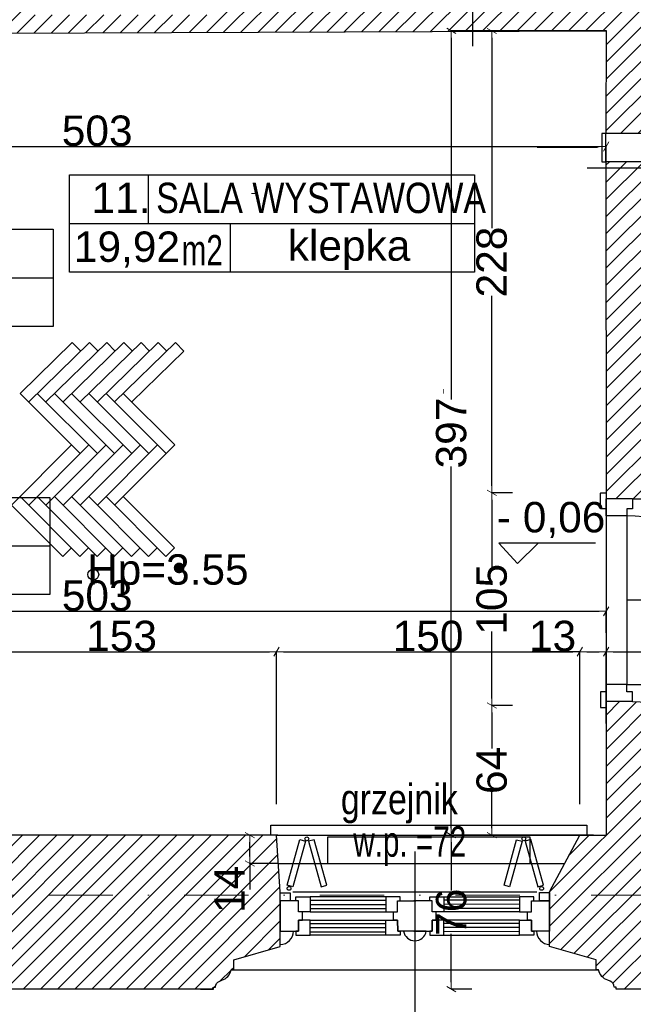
# Model space of a CAD drawing. Header units: millimetres. Extents: x 75543 to 124291, y -109148 to -86372.
# Tile 43 of 99: x 92119 to 95152, y -105560 to -100699. Entities that reach past the tile are written whole.
import ezdxf

# ---------------------------------------------------------------- set-up
doc = ezdxf.new("R2010")
doc.units = ezdxf.units.MM
doc.header["$MEASUREMENT"] = 0
doc.linetypes.add('Dot & Dashed', pattern=[670.277762, 317.5, -176.388889, 0, -176.388874])
for name, color, linetype in [('A-DRZWI', 7, 'Continuous'), ('A-OPISY-2', 7, 'Continuous'), ('A-OPISY-3', 7, 'Continuous'), ('A-WYSOKOSCI', 7, 'Continuous'), ('detalokna', 7, 'Continuous'), ('DIM MALY', 7, 'Continuous'), ('Drawing & Figure', 7, 'Continuous'), ('DRZWI', 7, 'Continuous'), ('Koty', 7, 'Continuous'), ('Nowe_0', 7, 'Continuous'), ('Nowe_A-OKNA-OPIS', 7, 'Continuous'), ('Nowe_A_okno', 7, 'Continuous'), ('Nowe_Annotation - Text', 7, 'Continuous'), ('Nowe_GRZEJNIK', 7, 'Continuous'), ('Nowe_okiennice', 7, 'Continuous'), ('Nowe_WIDOK', 7, 'Continuous'), ('PARAPET', 7, 'Continuous'), ('POSADZKI', 7, 'Continuous'), ('SCIANY_KONSTR', 7, 'Continuous'), ('Structural - Bearing', 7, 'Continuous'), ('Structural - Grid', 7, 'Continuous'), ('WYCIĄG', 7, 'Continuous')]:
    doc.layers.add(name, color=color, linetype=linetype)
doc.styles.add('STYL_AUTOMATYCZNY_1', font='arial.ttf')
doc.styles.add('STYL_AUTOMATYCZNY_11', font='arial.ttf', dxfattribs={"width": 0.8})
doc.styles.add('STYL_AUTOMATYCZNY_2', font='arial.ttf')
doc.styles.add('STYL_AUTOMATYCZNY_6', font='arial.ttf', dxfattribs={"width": 0.8})
doc.styles.add('STYL_AUTOMATYCZNY_7', font='arial.ttf', dxfattribs={"width": 0.7})
doc.dimstyles.new('STYL_AUTOMATYCZNY__2', dxfattribs={"dimtxt": 150, "dimasz": 34.231941, "dimexe": 0.18, "dimexo": 3, "dimgap": 0, "dimtad": 1, "dimdec": 0, "dimlfac": 0.1, "dimzin": 0, "dimdsep": 46, "dimtxsty": 'STYL_AUTOMATYCZNY_2', "dimblk": 'ARROWHEAD_2', "dimblk1": 'ARROWHEAD_2', "dimblk2": 'ARROWHEAD_2', "dimcen": 0.09, "dimclrd": 5, "dimclre": 5, "dimclrt": 1, "dimadec": 0, "dimazin": 0, "dimtfac": 1, "dimtdec": 4, "dimtmove": 0, "dimatfit": 3, "dimfxl": 0, "dimtolj": 1, "dimtzin": 0, "dimarcsym": 0})
doc.dimstyles.new('STYL_AUTOMATYCZNY__3', dxfattribs={"dimtxt": 150, "dimasz": 34.231941, "dimexe": 0.18, "dimexo": 3, "dimgap": 0, "dimtad": 1, "dimtih": 1, "dimtoh": 1, "dimdec": 0, "dimlfac": 0.1, "dimzin": 0, "dimdsep": 46, "dimtxsty": 'STYL_AUTOMATYCZNY_2', "dimblk": 'ARROWHEAD_2', "dimblk1": 'ARROWHEAD_2', "dimblk2": 'ARROWHEAD_2', "dimcen": 0.09, "dimclrd": 5, "dimclre": 5, "dimclrt": 1, "dimadec": 0, "dimazin": 0, "dimtfac": 1, "dimtdec": 4, "dimtmove": 0, "dimatfit": 3, "dimfxl": 0, "dimtolj": 1, "dimtzin": 0, "dimarcsym": 0})
pattern_1 = [(45, (0, 0), (-42.426407, 42.426407), [])]

# ---------------------------------------------------------------- blocks, each defined once
blk = doc.blocks.new('ARROWHEAD_2')
at = {"color": 0, "linetype": 'Continuous', "lineweight": 0}
for p, q in [((0, 0), (-1, 0)), ((-0.38, -0.66), (0.38, 0.66))]:
    blk.add_line(p, q, dxfattribs=at)
blk = doc.blocks.new('*D79')
at = {"layer": 'Defpoints', "color": 0}
for p in [(95022.1, -100754.4), (94252.3, -104725.5), (94957.1, -104725.5)]:
    blk.add_point(p, dxfattribs=at)
at = {"layer": 'DIM MALY', "color": 5, "lineweight": -2}
for p, q in [((95019.1, -100754.4), (94252.1, -100754.4)), ((94252.3, -100788.6), (94252.3, -102574.7)), ((94252.3, -104691.3), (94252.3, -102906)), ((94954.1, -104725.5), (94252.1, -104725.5))]:
    blk.add_line(p, q, dxfattribs=at)
at = {"layer": 'DIM MALY', "color": 5, "lineweight": -2, "xscale": 34.23194115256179, "yscale": 34.23194115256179, "zscale": 34.23194115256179}
for p, rotation in [((94252.3, -100754.4), 90), ((94252.3, -104725.5), 270)]:
    blk.add_blockref('ARROWHEAD_2', p, dxfattribs=dict(at, rotation=rotation))
at = {"layer": 'DIM MALY', "color": 1, "insert": (94252.3, -102740.3), "char_height": 150, "attachment_point": 5, "rotation": 90, "style": 'STYL_AUTOMATYCZNY_2'}
blk.add_mtext('\\A1;397', dxfattribs=at)
blk = doc.blocks.new('*D134')
at = {"layer": 'Defpoints', "color": 0}
for p in [(94452.3, -104085.5), (94557.3, -104085.5), (94557.3, -104725.5)]:
    blk.add_point(p, dxfattribs=at)
at = {"layer": 'DIM MALY', "color": 5, "lineweight": -2}
for p, q in [((94554.3, -104085.5), (94452.1, -104085.5)), ((94452.3, -104119.7), (94452.3, -104298.2)), ((94452.3, -104691.3), (94452.3, -104513.3)), ((94554.3, -104725.5), (94452.1, -104725.5))]:
    blk.add_line(p, q, dxfattribs=at)
at = {"layer": 'DIM MALY', "color": 5, "lineweight": -2, "xscale": 34.23194115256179, "yscale": 34.23194115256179, "zscale": 34.23194115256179}
for p, rotation in [((94452.3, -104085.5), 90), ((94452.3, -104725.5), 270)]:
    blk.add_blockref('ARROWHEAD_2', p, dxfattribs=dict(at, rotation=rotation))
at = {"layer": 'DIM MALY', "color": 1, "insert": (94452.3, -104405.8), "char_height": 150, "attachment_point": 5, "rotation": 90, "style": 'STYL_AUTOMATYCZNY_2'}
blk.add_mtext('\\A1;64', dxfattribs=at)
blk = doc.blocks.new('*D135')
at = {"layer": 'Defpoints', "color": 0}
for p in [(94452.3, -103035.5), (94557.3, -103035.5), (94557.6, -104085.5)]:
    blk.add_point(p, dxfattribs=at)
at = {"layer": 'DIM MALY', "color": 5, "lineweight": -2}
for p, q in [((94554.3, -103035.5), (94452.1, -103035.5)), ((94452.3, -103069.7), (94452.3, -103401.7)), ((94452.3, -104051.3), (94452.3, -103720.1)), ((94554.6, -104085.5), (94452.1, -104085.5))]:
    blk.add_line(p, q, dxfattribs=at)
at = {"layer": 'DIM MALY', "color": 5, "lineweight": -2, "xscale": 34.23194115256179, "yscale": 34.23194115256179, "zscale": 34.23194115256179}
for p, rotation in [((94452.3, -103035.5), 90), ((94452.3, -104085.5), 270)]:
    blk.add_blockref('ARROWHEAD_2', p, dxfattribs=dict(at, rotation=rotation))
at = {"layer": 'DIM MALY', "color": 1, "insert": (94452.3, -103560.9), "char_height": 150, "attachment_point": 5, "rotation": 90, "style": 'STYL_AUTOMATYCZNY_2'}
blk.add_mtext('\\A1;105', dxfattribs=at)
blk = doc.blocks.new('*D136')
at = {"layer": 'Defpoints', "color": 0}
for p in [(94452.3, -103035.5), (94557.3, -103035.5), (94557.6, -104085.5)]:
    blk.add_point(p, dxfattribs=at)
at = {"layer": 'DIM MALY', "color": 5, "lineweight": -2}
for p, q in [((94554.3, -103035.5), (94452.1, -103035.5)), ((94452.3, -103069.7), (94452.3, -103401.7)), ((94452.3, -104051.3), (94452.3, -103720.1)), ((94554.6, -104085.5), (94452.1, -104085.5))]:
    blk.add_line(p, q, dxfattribs=at)
at = {"layer": 'DIM MALY', "color": 5, "lineweight": -2, "xscale": 34.23194115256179, "yscale": 34.23194115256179, "zscale": 34.23194115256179}
for p, rotation in [((94452.3, -103035.5), 90), ((94452.3, -104085.5), 270)]:
    blk.add_blockref('ARROWHEAD_2', p, dxfattribs=dict(at, rotation=rotation))
at = {"layer": 'DIM MALY', "color": 1, "insert": (94452.3, -103560.9), "char_height": 150, "attachment_point": 5, "rotation": 90, "style": 'STYL_AUTOMATYCZNY_2'}
blk.add_mtext('\\A1;105', dxfattribs=at)
blk = doc.blocks.new('*D137')
at = {"layer": 'Defpoints', "color": 0}
for p in [(94452.3, -100755.2), (94543.9, -100755.2), (94557.3, -103035.5)]:
    blk.add_point(p, dxfattribs=at)
at = {"layer": 'DIM MALY', "color": 5, "lineweight": -2}
for p, q in [((94540.9, -100755.2), (94452.1, -100755.2)), ((94452.3, -100789.4), (94452.3, -101728.6)), ((94452.3, -103001.3), (94452.3, -102062.9)), ((94554.3, -103035.5), (94452.1, -103035.5))]:
    blk.add_line(p, q, dxfattribs=at)
at = {"layer": 'DIM MALY', "color": 5, "lineweight": -2, "xscale": 34.23194115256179, "yscale": 34.23194115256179, "zscale": 34.23194115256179}
for p, rotation in [((94452.3, -100755.2), 90), ((94452.3, -103035.5), 270)]:
    blk.add_blockref('ARROWHEAD_2', p, dxfattribs=dict(at, rotation=rotation))
at = {"layer": 'DIM MALY', "color": 1, "insert": (94452.3, -101895.7), "char_height": 150, "attachment_point": 5, "rotation": 90, "style": 'STYL_AUTOMATYCZNY_2'}
blk.add_mtext('\\A1;228', dxfattribs=at)
blk = doc.blocks.new('*D698')
at = {"layer": 'Defpoints', "color": 0}
for p in [(93388.4, -103819.5), (91858.4, -104535.3), (93388.4, -104575.3)]:
    blk.add_point(p, dxfattribs=at)
at = {"layer": 'DIM MALY', "color": 5, "lineweight": -2}
for p, q in [((91858.4, -104532.3), (91858.4, -103819.3)), ((91892.6, -103819.5), (93354.2, -103819.5)), ((93388.4, -104572.3), (93388.4, -103819.3))]:
    blk.add_line(p, q, dxfattribs=at)
at = {"layer": 'DIM MALY', "color": 5, "lineweight": -2, "xscale": 34.23194115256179, "yscale": 34.23194115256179, "zscale": 34.23194115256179, "rotation": 180}
blk.add_blockref('ARROWHEAD_2', (91858.4, -103819.5), dxfattribs=at)
at = {"layer": 'DIM MALY', "color": 5, "lineweight": -2, "xscale": 34.23194115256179, "yscale": 34.23194115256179, "zscale": 34.23194115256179}
blk.add_blockref('ARROWHEAD_2', (93388.4, -103819.5), dxfattribs=at)
at = {"layer": 'DIM MALY', "color": 1, "insert": (92623, -103742.8), "char_height": 150, "attachment_point": 5, "style": 'STYL_AUTOMATYCZNY_2'}
blk.add_mtext('\\A1;153', dxfattribs=at)
blk = doc.blocks.new('*D701')
at = {"layer": 'Defpoints', "color": 0}
for p in [(93388.4, -103819.5), (91858.4, -104535.3), (93388.4, -104575.3)]:
    blk.add_point(p, dxfattribs=at)
at = {"layer": 'DIM MALY', "color": 5, "lineweight": -2}
for p, q in [((91858.4, -104532.3), (91858.4, -103819.3)), ((91892.6, -103819.5), (93354.2, -103819.5)), ((93388.4, -104572.3), (93388.4, -103819.3))]:
    blk.add_line(p, q, dxfattribs=at)
at = {"layer": 'DIM MALY', "color": 5, "lineweight": -2, "xscale": 34.23194115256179, "yscale": 34.23194115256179, "zscale": 34.23194115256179, "rotation": 180}
blk.add_blockref('ARROWHEAD_2', (91858.4, -103819.5), dxfattribs=at)
at = {"layer": 'DIM MALY', "color": 5, "lineweight": -2, "xscale": 34.23194115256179, "yscale": 34.23194115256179, "zscale": 34.23194115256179}
blk.add_blockref('ARROWHEAD_2', (93388.4, -103819.5), dxfattribs=at)
at = {"layer": 'DIM MALY', "color": 1, "insert": (92623, -103742.8), "char_height": 150, "attachment_point": 5, "style": 'STYL_AUTOMATYCZNY_2'}
blk.add_mtext('\\A1;153', dxfattribs=at)
blk = doc.blocks.new('*D702')
at = {"layer": 'Defpoints', "color": 0}
for p in [(94887.3, -103819.5), (93388.4, -104575.3), (94887.3, -104575.3)]:
    blk.add_point(p, dxfattribs=at)
at = {"layer": 'DIM MALY', "color": 5, "lineweight": -2}
for p, q in [((93388.4, -104572.3), (93388.4, -103819.3)), ((93422.6, -103819.5), (94853, -103819.5)), ((94887.3, -104572.3), (94887.3, -103819.3))]:
    blk.add_line(p, q, dxfattribs=at)
at = {"layer": 'DIM MALY', "color": 5, "lineweight": -2, "xscale": 34.23194115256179, "yscale": 34.23194115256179, "zscale": 34.23194115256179, "rotation": 180}
blk.add_blockref('ARROWHEAD_2', (93388.4, -103819.5), dxfattribs=at)
at = {"layer": 'DIM MALY', "color": 5, "lineweight": -2, "xscale": 34.23194115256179, "yscale": 34.23194115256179, "zscale": 34.23194115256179}
blk.add_blockref('ARROWHEAD_2', (94887.3, -103819.5), dxfattribs=at)
at = {"layer": 'DIM MALY', "color": 1, "insert": (94137.4, -103742.9), "char_height": 150, "attachment_point": 5, "style": 'STYL_AUTOMATYCZNY_2'}
blk.add_mtext('\\A1;150', dxfattribs=at)
blk = doc.blocks.new('*D703')
at = {"layer": 'Defpoints', "color": 0}
for p in [(95717.3, -103819.5), (95017.3, -104177), (95717.3, -104177)]:
    blk.add_point(p, dxfattribs=at)
at = {"layer": 'DIM MALY', "color": 5, "lineweight": -2}
for p, q in [((95017.3, -104174), (95017.3, -103819.3)), ((95051.5, -103819.5), (95683, -103819.5)), ((95717.3, -104174), (95717.3, -103819.3))]:
    blk.add_line(p, q, dxfattribs=at)
at = {"layer": 'DIM MALY', "color": 5, "lineweight": -2, "xscale": 34.23194115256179, "yscale": 34.23194115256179, "zscale": 34.23194115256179, "rotation": 180}
blk.add_blockref('ARROWHEAD_2', (95017.3, -103819.5), dxfattribs=at)
at = {"layer": 'DIM MALY', "color": 5, "lineweight": -2, "xscale": 34.23194115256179, "yscale": 34.23194115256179, "zscale": 34.23194115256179}
blk.add_blockref('ARROWHEAD_2', (95717.3, -103819.5), dxfattribs=at)
at = {"layer": 'DIM MALY', "color": 1, "insert": (95367, -103742.9), "char_height": 150, "attachment_point": 5, "style": 'STYL_AUTOMATYCZNY_2'}
blk.add_mtext('\\A1;70', dxfattribs=at)
blk = doc.blocks.new('*D762')
at = {"layer": 'Defpoints', "color": 0}
for p in [(89988.4, -103548.4), (95017.3, -103620.2), (95017.3, -103729.6)]:
    blk.add_point(p, dxfattribs=at)
at = {"layer": 'DIM MALY', "color": 5, "lineweight": -2}
for p, q in [((89988.4, -103551.4), (89988.4, -103620.4)), ((90022.6, -103620.2), (94983, -103620.2)), ((95017.3, -103726.6), (95017.3, -103620))]:
    blk.add_line(p, q, dxfattribs=at)
at = {"layer": 'DIM MALY', "color": 5, "lineweight": -2, "xscale": 34.23194115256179, "yscale": 34.23194115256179, "zscale": 34.23194115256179, "rotation": 180}
blk.add_blockref('ARROWHEAD_2', (89988.4, -103620.2), dxfattribs=at)
at = {"layer": 'DIM MALY', "color": 5, "lineweight": -2, "xscale": 34.23194115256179, "yscale": 34.23194115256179, "zscale": 34.23194115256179}
blk.add_blockref('ARROWHEAD_2', (95017.3, -103620.2), dxfattribs=at)
at = {"layer": 'DIM MALY', "color": 1, "insert": (92502.4, -103543.6), "char_height": 150, "attachment_point": 5, "style": 'STYL_AUTOMATYCZNY_2'}
blk.add_mtext('\\A1;503', dxfattribs=at)
blk = doc.blocks.new('*D772')
at = {"layer": 'Defpoints', "color": 0}
for p in [(95017.3, -103776.8), (95017.3, -103819.5), (94887.3, -104174.1)]:
    blk.add_point(p, dxfattribs=at)
at = {"layer": 'DIM MALY', "color": 5, "lineweight": -2}
for p, q in [((95017.3, -103779.8), (95017.3, -103819.7)), ((94853, -103819.5), (94652.3, -103819.5)), ((94887.3, -103819.5), (94853, -103819.5)), ((94887.3, -104171.1), (94887.3, -103819.3)), ((94921.5, -103819.5), (94983, -103819.5))]:
    blk.add_line(p, q, dxfattribs=at)
at = {"layer": 'DIM MALY', "color": 5, "lineweight": -2, "xscale": 34.23194115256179, "yscale": 34.23194115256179, "zscale": 34.23194115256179, "rotation": 180}
blk.add_blockref('ARROWHEAD_2', (94887.3, -103819.5), dxfattribs=at)
at = {"layer": 'DIM MALY', "color": 5, "lineweight": -2, "xscale": 34.23194115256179, "yscale": 34.23194115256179, "zscale": 34.23194115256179}
blk.add_blockref('ARROWHEAD_2', (95017.3, -103819.5), dxfattribs=at)
at = {"layer": 'DIM MALY', "color": 1, "insert": (94752.7, -103742.8), "char_height": 150, "attachment_point": 5, "style": 'STYL_AUTOMATYCZNY_2'}
blk.add_mtext('\\A1;13', dxfattribs=at)
blk = doc.blocks.new('*D882')
at = {"layer": 'Defpoints', "color": 0}
for p in [(93256.7, -104725.5), (93397.4, -104725.5), (93397.4, -104865.5)]:
    blk.add_point(p, dxfattribs=at)
at = {"layer": 'DIM MALY', "color": 5, "lineweight": -2}
for p, q in [((93394.4, -104725.5), (93256.5, -104725.5)), ((93256.7, -104831.3), (93256.7, -104759.7)), ((93394.4, -104865.5), (93256.5, -104865.5)), ((93256.7, -104865.5), (93256.7, -104993.2))]:
    blk.add_line(p, q, dxfattribs=at)
at = {"layer": 'DIM MALY', "color": 5, "lineweight": -2, "xscale": 34.23194115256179, "yscale": 34.23194115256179, "zscale": 34.23194115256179}
for p, rotation in [((93256.7, -104725.5), 90), ((93256.7, -104865.5), 270)]:
    blk.add_blockref('ARROWHEAD_2', p, dxfattribs=dict(at, rotation=rotation))
at = {"layer": 'DIM MALY', "color": 1, "insert": (93156.6, -104993.2), "char_height": 150, "attachment_point": 5, "rotation": 90, "style": 'STYL_AUTOMATYCZNY_2'}
blk.add_mtext('\\A1;14', dxfattribs=at)
blk = doc.blocks.new('*D917')
at = {"layer": 'Defpoints', "color": 0}
for p in [(94252.3, -104725.5), (94957.1, -104725.5), (94357.3, -105485.5)]:
    blk.add_point(p, dxfattribs=at)
at = {"layer": 'DIM MALY', "color": 5, "lineweight": -2}
for p, q in [((94954.1, -104725.5), (94252.1, -104725.5)), ((94252.3, -104759.7), (94252.3, -104999)), ((94252.3, -105451.3), (94252.3, -105212.5)), ((94354.3, -105485.5), (94252.1, -105485.5))]:
    blk.add_line(p, q, dxfattribs=at)
at = {"layer": 'DIM MALY', "color": 5, "lineweight": -2, "xscale": 34.23194115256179, "yscale": 34.23194115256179, "zscale": 34.23194115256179}
for p, rotation in [((94252.3, -104725.5), 90), ((94252.3, -105485.5), 270)]:
    blk.add_blockref('ARROWHEAD_2', p, dxfattribs=dict(at, rotation=rotation))
at = {"layer": 'DIM MALY', "color": 1, "insert": (94252.3, -105105.8), "char_height": 150, "attachment_point": 5, "rotation": 90, "style": 'STYL_AUTOMATYCZNY_2'}
blk.add_mtext('\\A1;76', dxfattribs=at)
blk = doc.blocks.new('*D918')
at = {"layer": 'Defpoints', "color": 0}
for p in [(94252.3, -100754.4), (95022.1, -100754.4), (94957.1, -104725.5)]:
    blk.add_point(p, dxfattribs=at)
at = {"layer": 'DIM MALY', "color": 5, "lineweight": -2}
for p, q in [((95019.1, -100754.4), (94252.1, -100754.4)), ((94252.3, -100788.6), (94252.3, -102574.7)), ((94252.3, -104691.3), (94252.3, -102906)), ((94954.1, -104725.5), (94252.1, -104725.5))]:
    blk.add_line(p, q, dxfattribs=at)
at = {"layer": 'DIM MALY', "color": 5, "lineweight": -2, "xscale": 34.23194115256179, "yscale": 34.23194115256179, "zscale": 34.23194115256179}
for p, rotation in [((94252.3, -100754.4), 90), ((94252.3, -104725.5), 270)]:
    blk.add_blockref('ARROWHEAD_2', p, dxfattribs=dict(at, rotation=rotation))
at = {"layer": 'DIM MALY', "color": 1, "insert": (94252.3, -102740.3), "char_height": 150, "attachment_point": 5, "rotation": 90, "style": 'STYL_AUTOMATYCZNY_2'}
blk.add_mtext('\\A1;397', dxfattribs=at)
blk = doc.blocks.new('*D920')
at = {"layer": 'Defpoints', "color": 0}
for p in [(95017.3, -101325.2), (89988.4, -101430.2), (95017.3, -101430.2)]:
    blk.add_point(p, dxfattribs=at)
at = {"layer": 'DIM MALY', "color": 5, "lineweight": -2}
for p, q in [((89988.4, -101427.2), (89988.4, -101325)), ((90022.6, -101325.2), (94983, -101325.2)), ((95017.3, -101427.2), (95017.3, -101325))]:
    blk.add_line(p, q, dxfattribs=at)
at = {"layer": 'DIM MALY', "color": 5, "lineweight": -2, "xscale": 34.23194115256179, "yscale": 34.23194115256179, "zscale": 34.23194115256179, "rotation": 180}
blk.add_blockref('ARROWHEAD_2', (89988.4, -101325.2), dxfattribs=at)
at = {"layer": 'DIM MALY', "color": 5, "lineweight": -2, "xscale": 34.23194115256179, "yscale": 34.23194115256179, "zscale": 34.23194115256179}
blk.add_blockref('ARROWHEAD_2', (95017.3, -101325.2), dxfattribs=at)
at = {"layer": 'DIM MALY', "color": 1, "insert": (92502.4, -101248.5), "char_height": 150, "attachment_point": 5, "style": 'STYL_AUTOMATYCZNY_2'}
blk.add_mtext('\\A1;503', dxfattribs=at)
blk = doc.blocks.new('*D992')
at = {"layer": 'Defpoints', "color": 0}
for p in [(87897.3, -89541.9), (95367.3, -89539.7), (95367.3, -107560.1)]:
    blk.add_point(p, dxfattribs=at)
at = {"layer": 'DIM MALY', "color": 5, "lineweight": -2}
for p, q in [((95367.3, -89542.7), (95367.3, -107560.3)), ((87897.3, -89544.9), (87897.3, -107560.3)), ((87931.5, -107560.1), (95333, -107560.1))]:
    blk.add_line(p, q, dxfattribs=at)
at = {"layer": 'DIM MALY', "color": 5, "lineweight": -2, "xscale": 34.23194115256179, "yscale": 34.23194115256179, "zscale": 34.23194115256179, "rotation": 180}
blk.add_blockref('ARROWHEAD_2', (87897.3, -107560.1), dxfattribs=at)
at = {"layer": 'DIM MALY', "color": 5, "lineweight": -2, "xscale": 34.23194115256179, "yscale": 34.23194115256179, "zscale": 34.23194115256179}
blk.add_blockref('ARROWHEAD_2', (95367.3, -107560.1), dxfattribs=at)
at = {"layer": 'DIM MALY', "color": 1, "insert": (91631.9, -107485.1), "char_height": 150, "attachment_point": 5, "style": 'STYL_AUTOMATYCZNY_2'}
blk.add_mtext('\\A1;747', dxfattribs=at)

msp = doc.modelspace()

# ---------------------------------------------------------------- hatches: boundary and pattern name
at = {"layer": 'A-WYSOKOSCI'}
msp.add_hatch(color=256, dxfattribs=at).paths.add_polyline_path([(92934.1, -103405.9, 1), (92880.7, -103405.9, 1)])
at = {"layer": 'Drawing & Figure'}
h = msp.add_hatch(dxfattribs=at)
h.set_pattern_fill('Common_Brick_0003', color=256, style=0, pattern_type=2)
h.set_pattern_definition(pattern_1)
h.paths.add_polyline_path([(80306.7, -98345.2), (80246.7, -98345.2), (80246.7, -98360.2), (80259.7, -98360.2), (80259.7, -98372.2, -0.371445), (80272.7, -98388.1), (80272.7, -98460.5, 0.436052), (80282.7, -98470.2), (80282.7, -98485.2), (80306.7, -98485.2), (80627.3, -98485.2), (80986, -98343.5), (80986, -98085.2), (81896, -98085.2), (81896, -97887.4), (81901.6, -97887.4), (83046, -97887.4), (83046, -98085.2), (87627.3, -98085.2), (87627.3, -98665.2), (88570.8, -98665.2), (88570.8, -98281.5), (89393.7, -98281.5), (89393.7, -98665.2), (90867.3, -98665.2), (90867.3, -98855.2), (91010.7, -98855.2), (91010.7, -98855), (91017.3, -98665.2), (92097.3, -98665.2), (92097.3, -98365.2), (92097.3, -98095.2), (92133, -97255.2), (92461.7, -97256.4), (95007.3, -97265.2), (95007.3, -98890.5), (95007.3, -99595.2), (95287.3, -99595.2), (95287.3, -99735.2), (95007.3, -99735.2), (95007.3, -100105.2), (94357.3, -100105.2), (92997.3, -100105.2), (93088.5, -100675.2), (92167.3, -100675.2), (92128.5, -100675.2), (92167.3, -100105.2), (90967.3, -100105.2), (90978, -99795.6), (90826, -99795.5), (90817.3, -100035.2), (90587.3, -100035.2), (90587.3, -100220.1), (90237.3, -100158.5), (90237.3, -100035.2), (89537.1, -100035.2), (89537.1, -100035.2), (89537.1, -100011, 0.414287), (89533.1, -100007), (89459, -100007), (89459, -100035.2), (89423.3, -100035.2), (89423.3, -100138.2), (89459, -100138.2), (89459, -100165.2), (89507.3, -100165.2), (89487.3, -100774.1), (89666.5, -100774.1), (89687.8, -100774), (89687.8, -101430.2), (89687.8, -101978.1), (89687.8, -102684), (89677.3, -102684), (89677.3, -102684.1), (88247.3, -102684.1), (88247.3, -102194.7), (88247.3, -102194.7), (88247.3, -102197.7), (88117.3, -102197.7), (88117.3, -102197.5), (87524.3, -102209.9), (87527.3, -102949.1), (88137.3, -102938.9), (88267.3, -102938.9), (88267.3, -102835.5), (89647.3, -102835.5), (89647.3, -103312.4), (89647.3, -104725.5), (89267.3, -104725.5), (89177.3, -105075.5), (89177.3, -105485.5), (89177.3, -105509.5), (89192.3, -105509.5, 0.436052), (89202, -105519.5), (89274.4, -105519.5, -0.371445), (89290.3, -105532.5), (89302.3, -105532.5), (89302.3, -105545.5), (89317.3, -105545.5), (89317.3, -105485.5), (89972.3, -105485.5), (90037.3, -105485.5), (90037.3, -105475.2), (90047.3, -105475.2, -0.334097), (90067.9, -105446.2), (90078.6, -105442, 0.270785), (90124.3, -105390.9), (90136.9, -105390.9), (90136.9, -105340.5), (90366.5, -105275.5), (90366.5, -105005.5), (90363, -104885.5), (90358.4, -104725.5), (89988.4, -104725.5), (89988.4, -103312.4), (89988.4, -101978.1), (89988.4, -101430.2), (89988.4, -100774.2), (94357.3, -100756.7), (95017.3, -100754.1), (95016.1, -101260.5), (95296.1, -101260.5), (95296.1, -101400.5), (95016.1, -101400.5), (95016.2, -101430.2), (95017.3, -103065.3), (95147.3, -103065.3), (95726.7, -103065.5), (95736.5, -101430.2), (95747.1, -99665.5), (96597.1, -99666.9), (96597.2, -98956.9), (95587.3, -98955.2), (95587.2, -98955.2), (95587.3, -98890.5), (95591.6, -96695.2), (95187.3, -96678.8), (95057.3, -96678.8), (95057.3, -97105.2), (92461.7, -97087), (92207.3, -97085.2), (92207.3, -96685.2), (91987, -96684.7), (91967.3, -98095.2), (91827.3, -98096.7), (91827.3, -98096.8), (91827.3, -98352.1), (91827.3, -98376.7), (91687.3, -98376.7), (91687.3, -98098.1), (88287.3, -98133.7), (88287.3, -96675.2), (87616, -96656.2), (87616, -97545.2), (81526, -97565.2), (81526, -96685.2), (81286, -96545.2), (81086, -96545.2), (80856, -96545.2), (80832, -96545.2), (80832, -96560.2, 0.436052), (80822, -96570), (80822, -96642.3, -0.371445), (80809, -96658.2), (80809, -96670.2), (80796, -96670.2), (80796, -96685.2), (80856, -96685.2), (80856, -96800.8), (80856, -97495.2), (80306.7, -97495.2)])
h = msp.add_hatch(dxfattribs=at)
h.set_pattern_fill('Common_Brick_0003', color=256, style=0, pattern_type=2)
h.set_pattern_definition(pattern_1)
h.paths.add_polyline_path([(94738.1, -105264.9), (94738.1, -105275.5), (94967.6, -105340.5), (94967.6, -105390.9), (94980.3, -105390.9, 0.270785), (95025.9, -105442), (95036.7, -105446.2, -0.334097), (95057.3, -105475.2), (95067.3, -105475.2), (95067.3, -105485.5), (96062.3, -105485.5), (96127.3, -105485.5), (96127.3, -105475.2), (96137.3, -105475.2, -0.334097), (96157.9, -105446.2), (96168.6, -105442, 0.270785), (96214.3, -105390.9), (96226.9, -105390.9), (96226.9, -105340.5), (96456.5, -105275.5), (96456.5, -105006.2), (96427.3, -104725.5), (95717.3, -104725.5), (95721.1, -104085.5), (95147.3, -104065.7), (95017.3, -104065.7), (95017.3, -104725.5), (94887.3, -104725.5), (94738.1, -105005.5), (94738.1, -105009.2), (94738.1, -105049.2), (94738.2, -105199.2), (94738.1, -105199.2)])
h = msp.add_hatch(dxfattribs=at)
h.set_pattern_fill('Common_Brick_0003', color=256, style=0, pattern_type=2)
h.set_pattern_definition(pattern_1)
h.paths.add_polyline_path([(91688.1, -105269.5), (91688.1, -105275.5), (91917.6, -105340.5), (91917.6, -105390.9), (91930.3, -105390.9, 0.270785), (91975.9, -105442), (91986.7, -105446.2, -0.334097), (92007.3, -105475.2), (92017.3, -105475.2), (92017.3, -105485.5), (93012.3, -105485.5), (93077.3, -105485.5), (93077.3, -105475.2), (93087.3, -105475.2, -0.334097), (93107.9, -105446.2), (93118.6, -105442, 0.270785), (93164.3, -105390.9), (93176.9, -105390.9), (93176.9, -105340.5), (93406.5, -105275.5), (93406.5, -105205.5), (93406.5, -105005.5), (93388.4, -104725.5), (91858.4, -104725.5), (91688.1, -105005.5)])
at = {"layer": 'Nowe_0'}
for points in [[(93264.8, -101559.2), (93287.6, -101559.2), (93287.6, -101554.5), (93264.8, -101554.5)], [(94212.3, -102546.3), (94212.3, -102523.4), (94216.9, -102523.4), (94216.9, -102546.3)]]:
    msp.add_hatch(color=256, dxfattribs=at).paths.add_polyline_path(points)

# ---------------------------------------------------------------- linework, layer by layer
at = {"layer": 'A-DRZWI'}
msp.add_line((95641.2, -103565.5), (95120.3, -103565.5), dxfattribs=at)
msp.add_lwpolyline([(95120.2, -103981.7), (95950.2, -103981.4, 0.416492), (95120.2, -103149.3)], format="xyb", dxfattribs=at)
at = {"layer": 'A-OPISY-3'}
for p, q in [((92754.8, -101465.1), (92754.8, -101705.2)), ((92366.2, -101705.2), (94366.2, -101705.2)), ((93159.2, -101705.2), (93159.2, -101945.2)), ((90285.3, -101973.4), (92285.3, -101973.4)), ((90268.7, -103297.7), (92268.7, -103297.7))]:
    msp.add_line(p, q, dxfattribs=at)
for points in [[(92366.2, -101945.2), (92366.2, -101465.2), (94366.2, -101465.2), (94366.2, -101945.2)], [(90285.3, -102213.4), (90285.3, -101733.4), (92285.3, -101733.4), (92285.3, -102213.4)], [(90268.7, -103537.7), (90268.7, -103057.7), (92268.7, -103057.7), (92268.7, -103537.7)]]:
    msp.add_lwpolyline(points, close=True, dxfattribs=at)
at = {"layer": 'A-WYSOKOSCI'}
msp.add_circle((92483.3, -103438.7), 26.7, dxfattribs=at)
at = {"layer": 'detalokna'}
for p, q in [((93388.4, -104725.5), (94887.3, -104725.5)), ((93397.4, -104865.5), (94812.7, -104865.5)), ((93469.3, -105005.5), (94675.2, -105005.5)), ((93176.9, -105390.9), (94977.6, -105390.9))]:
    msp.add_line(p, q, dxfattribs=at)
msp.add_lwpolyline([(93361.3, -104725.5), (93361.3, -104675.5), (94921.4, -104675.5), (94921.4, -104725.5)], dxfattribs=at)
at = {"layer": 'DIM MALY'}
for p, q in [((94357.3, -100021.3), (94357.3, -100830.4)), ((94923.6, -101430.2), (95809.1, -101430.2))]:
    msp.add_line(p, q, dxfattribs=at)
at = {"layer": 'DRZWI'}
for p, q in [((95017.3, -103113.6), (95017.3, -103065.3)), ((95017.3, -104017.4), (95017.3, -104065.7))]:
    msp.add_line(p, q, dxfattribs=at)
for points in [[(94989.1, -103113.6), (94989.1, -103039.5, -0.414334), (94993.1, -103035.5), (95017.3, -103035.5)], [(94989.1, -104017.4), (94989.1, -104091.5, 0.414334), (94993.1, -104095.5), (95017.3, -104095.5)]]:
    msp.add_lwpolyline(points, format="xyb", dxfattribs=at)
for points in [[(95147.3, -103065.3), (95147.3, -103113.6), (95120.2, -103113.6), (95120.2, -103149.3), (95017.3, -103149.3), (95017.3, -103113.6), (94989.1, -103113.6)], [(95147.3, -104065.7), (95147.3, -104017.4), (95120.2, -104017.4), (95120.2, -103981.7), (95017.3, -103981.7), (95017.3, -104017.4), (94989.1, -104017.4)]]:
    msp.add_lwpolyline(points, dxfattribs=at)
at = {"layer": 'Koty'}
msp.add_lwpolyline([(94965.2, -103284.3), (94487.9, -103284.3), (94579.1, -103383.9), (94681.2, -103284.3)], dxfattribs=at)
at = {"layer": 'Nowe_A-OKNA-OPIS'}
msp.add_line((94072.3, -104805.5), (94072.3, -106010.7), dxfattribs=at)
at = {"layer": 'Nowe_A_okno'}
for points in [[(93406.5, -105049.6), (93406.5, -105009.6), (93456.5, -105009.6), (93456.5, -105049.6)], [(93406.5, -105049.6), (93406.5, -105199.6), (93496.5, -105199.6), (93496.5, -105144.6), (93516.5, -105144.6), (93516.5, -105104.6), (93496.5, -105104.6), (93496.5, -105049.6)], [(93554.7, -105029.6), (93554.7, -105104.6), (93496.5, -105104.6), (93496.5, -105049.6), (93484.7, -105049.6), (93484.7, -105029.6)], [(93929, -105029.5), (93929, -105104.5), (93987.2, -105104.5), (93987.2, -105049.5), (93999, -105049.5), (93999, -105029.5)], [(94215.5, -105029.4), (94215.5, -105104.4), (94157.3, -105104.4), (94157.3, -105049.4), (94145.5, -105049.4), (94145.5, -105029.4)], [(94589.9, -105029.3), (94589.9, -105104.3), (94648.1, -105104.3), (94648.1, -105049.3), (94659.9, -105049.3), (94659.8, -105029.3)], [(94738.1, -105049.2), (94738.2, -105199.2), (94648.2, -105199.3), (94648.1, -105144.3), (94628.1, -105144.3), (94628.1, -105104.3), (94648.1, -105104.3), (94648.1, -105049.3)], [(94688.1, -105049.2), (94688.1, -105009.2), (94738.1, -105009.2), (94738.1, -105049.2)], [(93554.7, -105219.6), (93554.7, -105144.6), (93496.5, -105144.6), (93496.5, -105199.6), (93484.7, -105199.6), (93484.7, -105219.6)], [(93929.1, -105219.5), (93929, -105144.5), (93987.2, -105144.5), (93987.3, -105199.4), (93999.1, -105199.4), (93999.1, -105219.4)], [(94215.5, -105219.4), (94215.5, -105144.4), (94157.3, -105144.4), (94157.3, -105199.4), (94145.5, -105199.4), (94145.5, -105219.4)], [(94590, -105219.3), (94589.9, -105144.3), (94648.1, -105144.3), (94648.2, -105199.3), (94660, -105199.3), (94660, -105219.3)]]:
    msp.add_lwpolyline(points, close=True, dxfattribs=at)
for points in [[(93929, -105029.5), (93554.7, -105029.6)], [(93554.7, -105047.1), (93929, -105047.1)], [(94077.3, -105199.4), (93987.3, -105199.4), (93987.2, -105144.5), (93967.2, -105144.5), (93967.2, -105104.5), (93987.2, -105104.5), (93987.2, -105049.5), (94077.2, -105049.4), (94077.2, -105049.4)], [(94067.3, -105199.4), (94157.3, -105199.4), (94157.3, -105144.4), (94177.3, -105144.4), (94177.3, -105104.4), (94157.3, -105104.4), (94157.3, -105049.4), (94067.3, -105049.4), (94067.3, -105049.4)], [(94215.5, -105029.4), (94589.9, -105029.3)], [(94589.9, -105046.8), (94215.5, -105047)], [(93554.7, -105067.1), (93929, -105067.1)], [(93554.7, -105087.1), (93929, -105087.1)], [(94589.9, -105066.8), (94215.5, -105067)], [(94589.9, -105086.8), (94215.5, -105087)], [(93554.7, -105104.6), (93929, -105104.5)], [(93554.7, -105144.6), (93929, -105144.5)], [(94589.9, -105104.3), (94215.5, -105104.4)], [(94589.9, -105144.3), (94215.5, -105144.4)], [(93554.7, -105162.1), (93929, -105162.1)], [(93554.7, -105182.1), (93929.1, -105182.1)], [(94589.9, -105161.8), (94215.5, -105162)], [(94590, -105181.8), (94215.5, -105182)], [(93554.7, -105202.1), (93929.1, -105202.1)], [(93929.1, -105219.5), (93554.7, -105219.6)], [(94590, -105201.8), (94215.5, -105202)], [(94215.5, -105219.4), (94590, -105219.3)]]:
    msp.add_lwpolyline(points, dxfattribs=at)
msp.add_lwpolyline([(94128.4, -105199.4), (94016.1, -105199.4, 0.845314)], format="xyb", close=True, dxfattribs=at)
at = {"layer": 'Nowe_GRZEJNIK'}
msp.add_lwpolyline([(93641.3, -104865.5), (94641.3, -104865.5), (94641.3, -104735.5), (93641.3, -104735.5)], close=True, dxfattribs=at)
at = {"layer": 'Nowe_okiennice'}
for points in [[(93469.1, -104979.9), (93441.3, -104972.3), (93503.4, -104747.3), (93531.2, -104755)], [(93608.7, -104980.6), (93636.5, -104972.9), (93574.4, -104748), (93546.6, -104755.6)], [(94540.5, -104980.6), (94512.7, -104972.9), (94574.8, -104748), (94602.6, -104755.6)], [(94680.1, -104979.9), (94707.9, -104972.3), (94645.8, -104747.3), (94618, -104755)]]:
    msp.add_lwpolyline(points, close=True, dxfattribs=at)
for centre in [(93538.6, -104743.4), (94610.6, -104743.4), (93450.6, -104988.3), (94698.7, -104988.3)]:
    msp.add_circle(centre, 9.4, dxfattribs=at)
at = {"layer": 'Nowe_WIDOK'}
for centre, start, end in [((93406.5, -105199.6), 270.4645, 0.079), ((94739.1, -105199.6), 179.921, 269.5355)]:
    msp.add_arc(centre, 65.3, start, end, dxfattribs=at)
at = {"layer": 'POSADZKI'}
for p, q in [((92121.8, -102544.3), (92379.6, -102293.2)), ((92164.2, -102586.7), (92464.4, -102293.2)), ((92249.1, -102586.7), (92549.3, -102293.2)), ((92333.9, -102586.7), (92634.1, -102293.2)), ((92379.6, -102293.2), (92422, -102335.6)), ((92418.8, -102586.7), (92719, -102293.2)), ((92464.4, -102293.2), (92506.8, -102335.6)), ((92503.6, -102586.7), (92803.8, -102293.2)), ((92549.3, -102293.2), (92591.7, -102335.6)), ((92588.5, -102586.7), (92888.7, -102293.2)), ((92634.1, -102293.2), (92676.6, -102335.6)), ((92719, -102293.2), (92761.4, -102335.6)), ((92803.8, -102293.2), (92846.3, -102335.6)), ((92888.7, -102293.2), (92931.1, -102335.6)), ((92673.3, -102586.7), (92931.1, -102335.6)), ((92121.8, -102544.3), (92418.8, -102841.3)), ((92206.6, -102544.3), (92503.6, -102841.3)), ((92291.5, -102544.3), (92588.5, -102841.3)), ((92376.3, -102544.3), (92673.3, -102841.3)), ((92461.2, -102544.3), (92758.2, -102841.3)), ((92546, -102544.3), (92843, -102841.3)), ((92630.9, -102544.3), (92885.5, -102798.8)), ((92079.4, -103095.8), (92376.3, -102798.8)), ((92164.2, -103095.8), (92461.2, -102798.8)), ((92249.1, -103095.8), (92546, -102798.8)), ((92333.9, -103095.8), (92630.9, -102798.8)), ((92418.8, -103095.8), (92715.8, -102798.8)), ((92418.8, -102841.3), (92461.2, -102798.8)), ((92503.6, -103095.8), (92800.6, -102798.8)), ((92588.5, -103095.8), (92885.5, -102798.8)), ((92800.6, -102798.8), (92843, -102841.3)), ((92121.8, -103053.4), (92417.4, -103349)), ((92206.6, -103053.4), (92502.3, -103349)), ((92291.5, -103053.4), (92587.1, -103349)), ((92376.3, -103053.4), (92672, -103349)), ((92461.2, -103053.4), (92756.8, -103349)), ((92546, -103053.4), (92841.7, -103349)), ((92630.9, -103053.4), (92884.1, -103306.6)), ((92079.4, -103095.8), (92332.5, -103349)), ((95017.3, -103065.3), (95017.3, -104065.7)), ((95120.4, -103149.3), (95120.2, -103981.7)), ((92332.5, -103349), (92375, -103306.6)), ((92417.4, -103349), (92459.8, -103306.6)), ((92502.3, -103349), (92544.7, -103306.6)), ((92587.1, -103349), (92629.5, -103306.6)), ((92672, -103349), (92714.4, -103306.6)), ((92756.8, -103349), (92799.2, -103306.6)), ((92841.7, -103349), (92884.1, -103306.6))]:
    msp.add_line(p, q, dxfattribs=at)
at = {"layer": 'SCIANY_KONSTR'}
for p, q in [((95296.1, -101260.5), (95016.1, -101260.5)), ((95296.1, -101400.5), (95016.1, -101400.5)), ((93406.5, -105205.5), (93406.5, -105005.5))]:
    msp.add_line(p, q, dxfattribs=at)
at = {"layer": 'Structural - Bearing'}
for p, q in [((89988.4, -100774.2), (95017.3, -100754.1)), ((95017.3, -100754.1), (95016.1, -101260.5)), ((95016.1, -101400.5), (95017.3, -103065.3)), ((95147.3, -103065.3), (95017.3, -103065.3)), ((95147.3, -103065.3), (95726.7, -103065.5)), ((95017.3, -104065.7), (95017.3, -104725.5)), ((95147.3, -104065.7), (95017.3, -104065.7)), ((95147.3, -104065.7), (95721.1, -104085.5)), ((93388.4, -104725.5), (91858.4, -104725.5)), ((93406.5, -105005.5), (93388.4, -104725.5)), ((94738.1, -105005.5), (94887.3, -104725.5)), ((94887.3, -104725.5), (95017.3, -104725.5)), ((93077.3, -105485.5), (92017.3, -105485.5)), ((96127.3, -105485.5), (95067.3, -105485.5))]:
    msp.add_line(p, q, dxfattribs=at)
for points in [[(93012.3, -105485.5), (93077.3, -105485.5), (93077.3, -105475.2), (93087.3, -105475.2, -0.334097), (93107.9, -105446.2), (93118.6, -105442, 0.270785), (93164.3, -105390.9), (93176.9, -105390.9), (93176.9, -105340.5), (93406.5, -105275.5), (93406.5, -105005.5)], [(95132.2, -105485.5), (95067.3, -105485.5), (95067.3, -105475.2), (95057.3, -105475.2, 0.334097), (95036.7, -105446.2), (95025.9, -105442, -0.270785), (94980.3, -105390.9), (94967.6, -105390.9), (94967.6, -105340.5), (94738.1, -105275.5), (94738.1, -105005.5)]]:
    msp.add_lwpolyline(points, format="xyb", dxfattribs=at)
at = {"layer": 'Structural - Grid', "linetype": 'Dot & Dashed', "lineweight": 15}
msp.add_line((118724.5, -105021.8), (80780, -105021.8), dxfattribs=at)
at = {"layer": 'WYCIĄG'}
msp.add_lwpolyline([(94996.1, -101400.5), (95016.1, -101400.5), (95016.1, -101260.5), (94996.1, -101260.5)], close=True, dxfattribs=at)
msp.add_lwpolyline([(94975.4, -101330.5), (94824.8, -101330.5), (94677, -101330.5)], dxfattribs=at)

# ---------------------------------------------------------------- texts
at = {"layer": 'A-OPISY-2', "char_height": 150}
for s, insert, attachment_point, style in [('\\A1;{\\pql;\\fArial|b0|i0|c238|p0;\\W1.000000;11.}', (92474.7, -101653.7), 7, 'STYL_AUTOMATYCZNY_1'), ('\\A1;{\\pql;\\fArial|b0|i0|c238|p0;\\W0.800000;SALA WYSTAWOWA}', (92794, -101656.2), 7, 'STYL_AUTOMATYCZNY_6'), ('\\A1;{\\pql;\\fArial|b0|i0|c238|p0;\\W1.000000;19,92}', (92387.4, -101922.9), 7, 'STYL_AUTOMATYCZNY_1'), ('\\A1;{\\pqr;\\fArial|b0|i0|c238|p0;\\W0.700000;m2}', (93123.4, -101762.3), 3, 'STYL_AUTOMATYCZNY_7'), ('\\A1;{\\pql;\\fArial|b0|i0|c238|p0;\\W1.000000;klepka}', (93444.2, -101934.6), 7, 'STYL_AUTOMATYCZNY_1')]:
    msp.add_mtext(s, dxfattribs=dict(at, insert=insert, attachment_point=attachment_point, style=style))
at = {"layer": 'A-WYSOKOSCI', "insert": (92851.6, -103436.3), "char_height": 150, "attachment_point": 5, "style": 'STYL_AUTOMATYCZNY_1'}
msp.add_mtext('\\A1;{\\pqc;\\fArial|b0|i0|c238|p0;\\W1.000000;H\\fArial|b0|i0|c238|p0;\\W1.000000;p\\fArial|b0|i0|c238|p0;\\W1.000000;=3.55}', dxfattribs=at)
at = {"layer": 'Koty', "insert": (94477.7, -103258.3), "char_height": 150, "attachment_point": 7, "style": 'STYL_AUTOMATYCZNY_1'}
msp.add_mtext('\\A1;{\\pql;\\fArial|b0|i0|c238|p0;\\W1.000000;- 0,06}', dxfattribs=at)
at = {"layer": 'Nowe_Annotation - Text', "insert": (93706.7, -104667.4), "char_height": 150, "attachment_point": 7, "style": 'STYL_AUTOMATYCZNY_11'}
msp.add_mtext('\\A1;{\\pql;\\fArial|b0|i0|c238|p0;\\W0.800000;grzejnik }', dxfattribs=at)
at = {"layer": 'PARAPET', "insert": (93767.6, -104876.9), "char_height": 150, "attachment_point": 7, "style": 'STYL_AUTOMATYCZNY_7'}
msp.add_mtext('\\A1;{\\pql;\\fArial|b0|i0|c238|p0;\\W0.700000;w.p. =72}', dxfattribs=at)

# ---------------------------------------------------------------- dimensions: what is measured, and where the dimension line sits
at = {"layer": 'DIM MALY'}
for base, p1, p2, picture, middle in [((95367.3, -107560.1), (87897.3, -89541.9), (95367.3, -89539.7), '*D992', (91631.9, -107560.1)), ((95017.3, -101325.2), (89988.4, -101430.2), (95017.3, -101430.2), '*D920', (92502.4, -101325.2)), ((95017.3, -103620.2), (89988.4, -103548.4), (95017.3, -103729.6), '*D762', (92502.4, -103620.2)), ((93388.4, -103819.5), (91858.4, -104535.3), (93388.4, -104575.3), '*D698', (92623, -103819.5)), ((93388.4, -103819.5), (91858.4, -104535.3), (93388.4, -104575.3), '*D701', (92623, -103819.5)), ((94887.3, -103819.5), (93388.4, -104575.3), (94887.3, -104575.3), '*D702', (94137.4, -103819.5)), ((95017.3, -103819.5), (94887.3, -104174.1), (95017.3, -103776.8), '*D772', (94752.7, -103819.5)), ((95717.3, -103819.5), (95017.3, -104177), (95717.3, -104177), '*D703', (95367, -103819.5))]:
    dim = msp.add_linear_dim(base=base, p1=p1, p2=p2, dimstyle='STYL_AUTOMATYCZNY__3', dxfattribs=at)
    dim.commit()
    dim.dimension.update_dxf_attribs({"geometry": picture, "text_midpoint": middle, "dimtype": 160})
for base, p1, p2, angle, picture, middle in [((94252.3, -104725.5), (95022.1, -100754.4), (94957.1, -104725.5), 270, '*D79', (94252.3, -102740.3)), ((94252.3, -100754.4), (94957.1, -104725.5), (95022.1, -100754.4), 90, '*D918', (94252.3, -102740.3)), ((94452.3, -100755.2), (94557.3, -103035.5), (94543.9, -100755.2), 90, '*D137', (94452.3, -101895.7)), ((94452.3, -103035.5), (94557.6, -104085.5), (94557.3, -103035.5), 90, '*D135', (94452.3, -103560.9)), ((94452.3, -103035.5), (94557.6, -104085.5), (94557.3, -103035.5), 90, '*D136', (94452.3, -103560.9)), ((94452.3, -104085.5), (94557.3, -104725.5), (94557.3, -104085.5), 90, '*D134', (94452.3, -104405.8)), ((93256.7, -104725.5), (93397.4, -104865.5), (93397.4, -104725.5), 90, '*D882', (93156.6, -104993.2)), ((94252.3, -104725.5), (94357.3, -105485.5), (94957.1, -104725.5), 90, '*D917', (94252.3, -105105.8))]:
    dim = msp.add_linear_dim(base=base, p1=p1, p2=p2, angle=angle, dimstyle='STYL_AUTOMATYCZNY__2', dxfattribs=at)
    dim.commit()
    dim.dimension.update_dxf_attribs({"geometry": picture, "text_midpoint": middle, "dimtype": 160, "text_rotation": 90})

doc.saveas('drawing.dxf')
